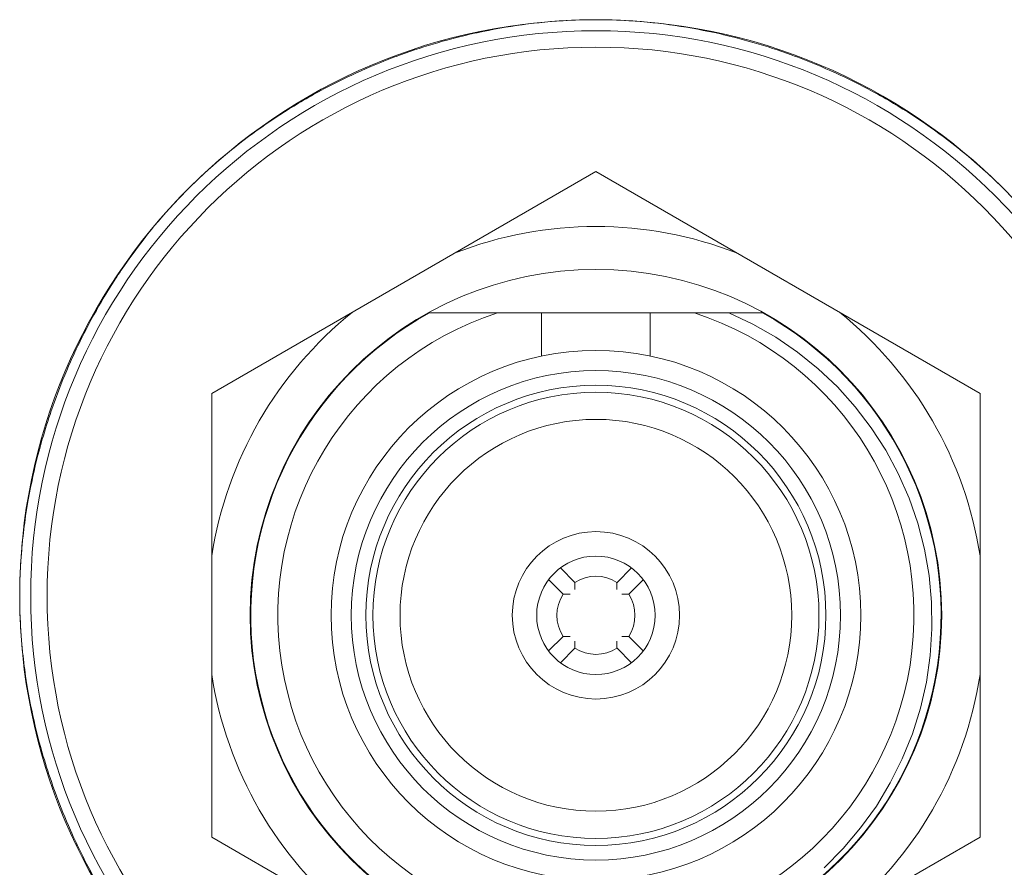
# Model space of a CAD drawing. Header units: millimetres. Extents: x 3925 to 5043, y -86 to 778.
# Tile 55 of 256: x 4279.01 to 4283.49, y -7.9 to -4.04. Entities that reach past the tile are written whole.
import ezdxf

# ---------------------------------------------------------------- set-up
doc = ezdxf.new("R2010")
doc.units = ezdxf.units.MM
doc.header["$LTSCALE"] = 46.255
for name, color, linetype in [('61-8RRB5G101DXF_CONTINUOUS_LINE', 7, 'CONTINUOUS'), ('792-MOLEX-73DXF_CONTINUOUS_LINE', 7, 'CONTINUOUS'), ('H30K-IO-LABEDXF_CONTINUOUS_LINE', 7, 'CONTINUOUS'), ('H30K-REAR-CODXF_CONTINUOUS_LINE', 7, 'CONTINUOUS'), ('LABEL-IO-H30DXF_CONTINUOUS_LINE', 7, 'CONTINUOUS')]:
    doc.layers.add(name, color=color, linetype=linetype)

msp = doc.modelspace()

# ---------------------------------------------------------------- linework, layer by layer
at = {"layer": '61-8RRB5G101DXF_CONTINUOUS_LINE', "color": 7, "linetype": 'Continuous', "lineweight": 0}
for p, q in [((4279.8838, -5.7386), (4281.6338, -4.7282)), ((4281.6338, -4.7282), (4283.3838, -5.7386)), ((4279.8838, -7.7593), (4279.8838, -5.7386)), ((4283.3838, -7.7593), (4283.3838, -5.7386)), ((4279.8838, -7.7593), (4281.6338, -8.7696)), ((4281.6338, -8.7696), (4283.3838, -7.7593))]:
    msp.add_line(p, q, dxfattribs=at)
msp.add_circle((4281.6338, -6.7489), 1.575, dxfattribs=at)
for start, end in [(68.7749, 111.2251), (128.7749, 171.2251), (8.7749, 51.2251), (188.7749, 231.2251), (308.7749, 351.2251)]:
    msp.add_arc((4281.6338, -6.7489), 1.7707, start, end, dxfattribs=at)
at = {"layer": '792-MOLEX-73DXF_CONTINUOUS_LINE', "color": 7, "linetype": 'Continuous', "lineweight": 0}
for p, q in [((4280.8754, -5.3714), (4281.3862, -5.3714)), ((4281.3862, -5.5681), (4281.3862, -5.371)), ((4281.3862, -5.371), (4281.8815, -5.371)), ((4281.8815, -5.5681), (4281.8815, -5.371)), ((4281.8815, -5.3714), (4282.3923, -5.3714)), ((4281.5379, -6.5992), (4281.4719, -6.5331)), ((4281.7958, -6.5331), (4281.7298, -6.5992)), ((4281.4189, -6.5878), (4281.4841, -6.653)), ((4281.7836, -6.653), (4281.8497, -6.5869)), ((4281.538, -6.6309), (4281.538, -6.5993)), ((4281.7297, -6.5993), (4281.7297, -6.6309)), ((4281.4842, -6.6531), (4281.5158, -6.6531)), ((4281.7519, -6.6531), (4281.7835, -6.6531)), ((4281.4841, -6.8448), (4281.418, -6.9109)), ((4281.5158, -6.8448), (4281.4842, -6.8448)), ((4281.7835, -6.8448), (4281.7519, -6.8448)), ((4281.8488, -6.9101), (4281.7836, -6.8448)), ((4281.4719, -6.9647), (4281.5379, -6.8986)), ((4281.538, -6.8986), (4281.538, -6.8669)), ((4281.7297, -6.8669), (4281.7297, -6.8986)), ((4281.7298, -6.8986), (4281.7958, -6.9647))]:
    msp.add_line(p, q, dxfattribs=at)
msp.add_lwpolyline([(4282.2389, -5.3714), (4282.3479, -5.4226), (4282.4526, -5.4823), (4282.5522, -5.5503), (4282.6462, -5.626), (4282.7339, -5.7091), (4282.8148, -5.799), (4282.8882, -5.8952), (4282.9539, -5.997), (4283.0113, -6.1038), (4283.06, -6.2149), (4283.0997, -6.3297), (4283.1302, -6.4474), (4283.1513, -6.5673), (4283.1628, -6.6886), (4283.1645, -6.8102), (4283.1566, -6.9323), (4283.139, -7.0531), (4283.1118, -7.1723), (4283.0752, -7.289), (4283.0293, -7.4026), (4282.9746, -7.5123), (4282.9112, -7.6174), (4282.8397, -7.7172), (4282.7604, -7.8111), (4282.6738, -7.8984)], dxfattribs=at)
for radius in [1.2065, 1.1144, 1.0477, 1.016, 0.8922, 0.3812, 0.2699]:
    msp.add_circle((4281.6338, -6.7489), radius, dxfattribs=at)
for radius, start, end in [(1.5725, 118.8372, 256.0639), (1.4487, 108.0439, 71.9561), (1.5725, 282.1111, 61.1628), (0.1778, 57.3568, 122.6432), (0.1778, 147.3544, 212.6456), (0.1778, 327.3544, 32.6456), (0.1778, 237.3568, 302.6432)]:
    msp.add_arc((4281.6338, -6.7489), radius, start, end, dxfattribs=at)
at = {"layer": 'H30K-IO-LABEDXF_CONTINUOUS_LINE', "color": 7, "linetype": 'Continuous', "lineweight": 0}
for p, q in [((4281.4264, -4.0451), (4281.4471, -4.0435)), ((4281.8205, -4.0435), (4281.8414, -4.0452)), ((4279.9855, -4.6196), (4280.0116, -4.599)), ((4283.2554, -4.5985), (4283.2828, -4.6201)), ((4279.0359, -6.2965), (4279.0387, -6.2777)), ((4279.0387, -6.2777), (4279.0417, -6.2588)), ((4279.0417, -6.2588), (4279.0448, -6.24)), ((4279.0387, -7.0451), (4279.0358, -7.0259)), ((4279.0418, -7.0643), (4279.0387, -7.0451)), ((4279.045, -7.0835), (4279.0418, -7.0643))]:
    msp.add_line(p, q, dxfattribs=at)
for points in [[(4281.4471, -4.0435), (4281.4658, -4.0421), (4281.4845, -4.0409), (4281.5032, -4.0398), (4281.5219, -4.0389), (4281.5406, -4.0381), (4281.5592, -4.0375), (4281.5779, -4.037), (4281.5965, -4.0366), (4281.6152, -4.0364), (4281.6338, -4.0363)], [(4281.6338, -4.0363), (4281.6524, -4.0364), (4281.6711, -4.0366), (4281.6897, -4.037), (4281.7084, -4.0375), (4281.727, -4.0381), (4281.7457, -4.0389), (4281.7644, -4.0398), (4281.7831, -4.0409), (4281.8018, -4.0421), (4281.8205, -4.0435)], [(4281.0935, -4.0954), (4281.119, -4.09), (4281.1445, -4.0848), (4281.1701, -4.0799), (4281.1956, -4.0753), (4281.2212, -4.0709), (4281.2468, -4.0668), (4281.2724, -4.0629), (4281.2981, -4.0593), (4281.3237, -4.0559), (4281.3494, -4.0528), (4281.3751, -4.05), (4281.4007, -4.0474), (4281.4264, -4.0451)], [(4281.8414, -4.0452), (4281.867, -4.0475), (4281.8927, -4.05), (4281.9183, -4.0528), (4281.9439, -4.0559), (4281.9695, -4.0593), (4281.9951, -4.0629), (4282.0207, -4.0667), (4282.0463, -4.0709), (4282.0719, -4.0752), (4282.0974, -4.0799), (4282.1229, -4.0848), (4282.1484, -4.0899), (4282.1738, -4.0953)], [(4280.7441, -4.1964), (4280.7651, -4.1888), (4280.7862, -4.1815), (4280.8074, -4.1743), (4280.8286, -4.1673), (4280.8498, -4.1604), (4280.8711, -4.1538), (4280.8924, -4.1473), (4280.9138, -4.141), (4280.9352, -4.1348), (4280.9567, -4.1289), (4280.9781, -4.1231), (4280.9997, -4.1175)], [(4280.9997, -4.1175), (4281.013, -4.1142), (4281.0264, -4.1108), (4281.0398, -4.1076), (4281.0532, -4.1044), (4281.0666, -4.1013), (4281.0801, -4.0983), (4281.0935, -4.0954)], [(4282.1738, -4.0953), (4282.1874, -4.0983), (4282.2009, -4.1013), (4282.2144, -4.1045), (4282.2279, -4.1077), (4282.2414, -4.1109), (4282.2549, -4.1142), (4282.2684, -4.1177)], [(4282.2684, -4.1177), (4282.2898, -4.1232), (4282.3112, -4.129), (4282.3326, -4.1349), (4282.3539, -4.141), (4282.3752, -4.1473), (4282.3965, -4.1538), (4282.4177, -4.1604), (4282.4389, -4.1672), (4282.46, -4.1742), (4282.481, -4.1813), (4282.5021, -4.1887), (4282.523, -4.1962)], [(4280.6081, -4.2499), (4280.6231, -4.2436), (4280.6381, -4.2373), (4280.6532, -4.2312), (4280.6682, -4.2252), (4280.6833, -4.2192), (4280.6985, -4.2134), (4280.7137, -4.2076), (4280.7289, -4.2019), (4280.7441, -4.1964)], [(4282.523, -4.1962), (4282.5384, -4.2018), (4282.5537, -4.2075), (4282.569, -4.2133), (4282.5843, -4.2193), (4282.5995, -4.2252), (4282.6147, -4.2313), (4282.6299, -4.2375), (4282.6451, -4.2438), (4282.6602, -4.2501)], [(4280.3734, -4.363), (4280.3943, -4.3518), (4280.4153, -4.3407), (4280.4364, -4.3299), (4280.4575, -4.3192), (4280.4788, -4.3088), (4280.5001, -4.2985), (4280.5216, -4.2884), (4280.5431, -4.2785), (4280.5647, -4.2687), (4280.5864, -4.2592), (4280.6081, -4.2499)], [(4282.6602, -4.2501), (4282.6818, -4.2594), (4282.7033, -4.2689), (4282.7248, -4.2786), (4282.7462, -4.2885), (4282.7675, -4.2985), (4282.7888, -4.3087), (4282.8099, -4.3192), (4282.831, -4.3298), (4282.8519, -4.3405), (4282.8728, -4.3515), (4282.8936, -4.3627)], [(4280.2784, -4.417), (4280.2901, -4.4101), (4280.3019, -4.4032), (4280.3138, -4.3963), (4280.3256, -4.3895), (4280.3375, -4.3828), (4280.3494, -4.3761), (4280.3614, -4.3695), (4280.3734, -4.363)], [(4282.8936, -4.3627), (4282.9058, -4.3693), (4282.9179, -4.376), (4282.93, -4.3828), (4282.9421, -4.3896), (4282.9541, -4.3965), (4282.9662, -4.4035), (4282.9781, -4.4105), (4282.9901, -4.4175)], [(4280.0116, -4.599), (4280.0313, -4.5838), (4280.0511, -4.5689), (4280.0711, -4.5541), (4280.0913, -4.5395), (4280.1115, -4.5251), (4280.1319, -4.5109), (4280.1525, -4.4969), (4280.1731, -4.4831), (4280.1939, -4.4695), (4280.2149, -4.4561), (4280.2359, -4.4429), (4280.2571, -4.4299), (4280.2784, -4.417)], [(4282.9901, -4.4175), (4283.0112, -4.4303), (4283.0323, -4.4433), (4283.0532, -4.4564), (4283.074, -4.4698), (4283.0947, -4.4833), (4283.1153, -4.497), (4283.1357, -4.511), (4283.156, -4.5251), (4283.1761, -4.5394), (4283.1962, -4.5539), (4283.216, -4.5686), (4283.2358, -4.5834), (4283.2554, -4.5985)], [(4279.707, -4.8788), (4279.7244, -4.8601), (4279.7419, -4.8416), (4279.7597, -4.8233), (4279.7776, -4.8052), (4279.7956, -4.7873), (4279.8138, -4.7697), (4279.8322, -4.7523), (4279.8508, -4.735), (4279.8695, -4.7179), (4279.8884, -4.7011), (4279.9075, -4.6844), (4279.9267, -4.6679), (4279.9461, -4.6516), (4279.9657, -4.6355), (4279.9855, -4.6196)], [(4283.2828, -4.6201), (4283.3025, -4.636), (4283.322, -4.652), (4283.3413, -4.6683), (4283.3605, -4.6847), (4283.3795, -4.7014), (4283.3984, -4.7182), (4283.417, -4.7352), (4283.4355, -4.7524), (4283.4539, -4.7698), (4283.472, -4.7874), (4283.49, -4.8052), (4283.5066, -4.822), (4283.5231, -4.839), (4283.5394, -4.8561), (4283.5556, -4.8734)], [(4279.4855, -5.1564), (4279.5001, -5.1356), (4279.5148, -5.1149), (4279.5297, -5.0943), (4279.5449, -5.074), (4279.5602, -5.0537), (4279.5757, -5.0336), (4279.5915, -5.0137), (4279.6074, -4.9939), (4279.6235, -4.9743), (4279.6398, -4.9549), (4279.6563, -4.9356), (4279.673, -4.9165), (4279.6899, -4.8976), (4279.707, -4.8788)], [(4279.4441, -5.2183), (4279.4509, -5.2079), (4279.4577, -5.1975), (4279.4646, -5.1872), (4279.4715, -5.1769), (4279.4785, -5.1666), (4279.4855, -5.1564)], [(4279.302, -5.4646), (4279.3128, -5.4435), (4279.3239, -5.4225), (4279.3351, -5.4017), (4279.3465, -5.3809), (4279.358, -5.3602), (4279.3698, -5.3396), (4279.3817, -5.3191), (4279.3938, -5.2987), (4279.4061, -5.2784), (4279.4186, -5.2583), (4279.4312, -5.2382), (4279.4441, -5.2183)], [(4279.2402, -5.5945), (4279.2467, -5.5799), (4279.2533, -5.5654), (4279.26, -5.5509), (4279.2668, -5.5364), (4279.2737, -5.522), (4279.2806, -5.5076), (4279.2877, -5.4932), (4279.2948, -5.4789), (4279.302, -5.4646)], [(4279.1524, -5.8181), (4279.1596, -5.7975), (4279.1669, -5.777), (4279.1744, -5.7565), (4279.182, -5.736), (4279.1899, -5.7156), (4279.1978, -5.6953), (4279.206, -5.675), (4279.2143, -5.6548), (4279.2228, -5.6346), (4279.2314, -5.6145), (4279.2402, -5.5945)], [(4279.1118, -5.947), (4279.1165, -5.9308), (4279.1214, -5.9146), (4279.1263, -5.8985), (4279.1313, -5.8823), (4279.1364, -5.8662), (4279.1417, -5.8502), (4279.147, -5.8341), (4279.1524, -5.8181)], [(4279.0448, -6.24), (4279.0491, -6.2155), (4279.0536, -6.1909), (4279.0584, -6.1663), (4279.0634, -6.1418), (4279.0687, -6.1173), (4279.0741, -6.0929), (4279.0798, -6.0685), (4279.0858, -6.0441), (4279.0919, -6.0197), (4279.0983, -5.9954), (4279.105, -5.9712), (4279.1118, -5.947)], [(4279.0208, -6.4194), (4279.0223, -6.4041), (4279.024, -6.3887), (4279.0257, -6.3733), (4279.0276, -6.3579), (4279.0295, -6.3426), (4279.0315, -6.3272), (4279.0337, -6.3118), (4279.0359, -6.2965)], [(4279.0101, -6.5808), (4279.0107, -6.5647), (4279.0114, -6.5486), (4279.0122, -6.5325), (4279.0131, -6.5163), (4279.0141, -6.5002), (4279.0153, -6.484), (4279.0165, -6.4679), (4279.0178, -6.4517), (4279.0192, -6.4356), (4279.0208, -6.4194)], [(4279.0088, -6.6613), (4279.0088, -6.6498), (4279.0089, -6.6383), (4279.009, -6.6269), (4279.0092, -6.6154), (4279.0095, -6.6038), (4279.0098, -6.5923), (4279.0101, -6.5808)], [(4279.0208, -6.9032), (4279.0189, -6.883), (4279.0171, -6.8628), (4279.0155, -6.8426), (4279.0141, -6.8225), (4279.0129, -6.8023), (4279.0118, -6.7821), (4279.0109, -6.7619), (4279.0101, -6.7418), (4279.0096, -6.7217), (4279.0091, -6.7015), (4279.0089, -6.6814), (4279.0088, -6.6613)], [(4279.0358, -7.0259), (4279.0336, -7.0106), (4279.0315, -6.9953), (4279.0295, -6.9799), (4279.0276, -6.9646), (4279.0257, -6.9493), (4279.024, -6.9339), (4279.0223, -6.9186), (4279.0208, -6.9032)], [(4279.1115, -7.3747), (4279.1047, -7.3507), (4279.0982, -7.3266), (4279.0918, -7.3024), (4279.0857, -7.2782), (4279.0798, -7.254), (4279.0741, -7.2297), (4279.0687, -7.2054), (4279.0635, -7.1811), (4279.0585, -7.1567), (4279.0538, -7.1324), (4279.0493, -7.1079), (4279.045, -7.0835)], [(4279.153, -7.5061), (4279.1474, -7.4897), (4279.142, -7.4734), (4279.1366, -7.457), (4279.1314, -7.4406), (4279.1263, -7.4242), (4279.1213, -7.4077), (4279.1163, -7.3912), (4279.1115, -7.3747)], [(4279.2396, -7.7267), (4279.2309, -7.7069), (4279.2224, -7.6871), (4279.214, -7.6672), (4279.2058, -7.6472), (4279.1978, -7.6272), (4279.1899, -7.6072), (4279.1822, -7.587), (4279.1747, -7.5669), (4279.1673, -7.5467), (4279.16, -7.5264), (4279.153, -7.5061)], [(4279.3031, -7.8601), (4279.2957, -7.8454), (4279.2883, -7.8307), (4279.2811, -7.816), (4279.2739, -7.8012), (4279.2669, -7.7864), (4279.2599, -7.7715), (4279.253, -7.7566), (4279.2462, -7.7416), (4279.2396, -7.7267)], [(4279.443, -8.1027), (4279.4303, -8.083), (4279.4179, -8.0633), (4279.4056, -8.0434), (4279.3935, -8.0234), (4279.3816, -8.0034), (4279.3698, -7.9832), (4279.3583, -7.9629), (4279.3469, -7.9425), (4279.3357, -7.9221), (4279.3246, -7.9015), (4279.3138, -7.8809), (4279.3031, -7.8601)]]:
    msp.add_lwpolyline(points, dxfattribs=at)
at = {"layer": 'H30K-REAR-CODXF_CONTINUOUS_LINE', "color": 7, "linetype": 'Continuous', "lineweight": 0}
for radius in [2.575, 2.5]:
    msp.add_circle((4281.6338, -6.6614), radius, dxfattribs=at)
at = {"layer": 'LABEL-IO-H30DXF_CONTINUOUS_LINE', "color": 7, "linetype": 'Continuous', "lineweight": 0}
msp.add_circle((4281.6338, -6.6614), 2.625, dxfattribs=at)

doc.saveas('drawing.dxf')
